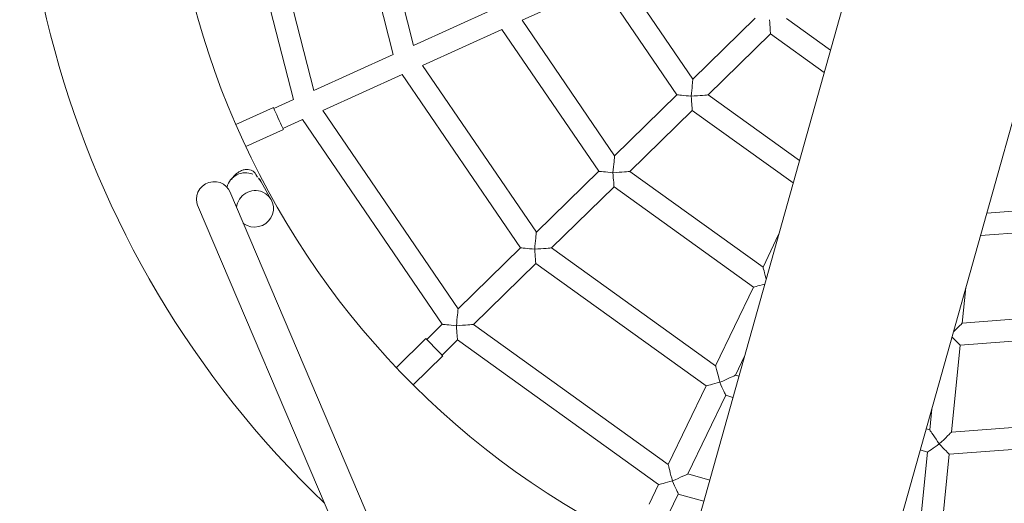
# Model space of a CAD drawing. Extents: x 5459245 to 5462690, y 5971016 to 5972523.
# Tile 13 of 198: x 5462444.524 to 5462444.974, y 5972180.286 to 5972180.507. Entities that reach past the tile are written whole.
import ezdxf

# ---------------------------------------------------------------- set-up
doc = ezdxf.new("R2010")
doc.units = 0
doc.layers.add('A_MAŁA ARCHITEKTURA', color=195, linetype='CONTINUOUS', lineweight=9)

# ---------------------------------------------------------------- blocks, each defined once
blk = doc.blocks.new('bocianie gniazdo 3023')
at = {"layer": 'A_MAŁA ARCHITEKTURA'}
for p, q in [((5462440.608568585, 5972208.475935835), (5462439.368968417, 5972207.076073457)), ((5462439.435166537, 5972207.016732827), (5462440.674766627, 5972208.416595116)), ((5462439.689618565, 5972207.87059722), (5462439.667008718, 5972207.75971801)), ((5462439.677159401, 5972207.759447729), (5462439.699064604, 5972207.866871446)), ((5462439.736131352, 5972207.852251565), (5462439.716991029, 5972207.758387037)), ((5462439.727141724, 5972207.758116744), (5462439.74557737, 5972207.848525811)), ((5462439.657147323, 5972207.760480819), (5462439.6382612, 5972207.760983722)), ((5462439.667008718, 5972207.75971801), (5462439.657134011, 5972207.759981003)), ((5462439.716991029, 5972207.758387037), (5462439.677159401, 5972207.759447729)), ((5462439.766973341, 5972207.757056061), (5462439.727141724, 5972207.758116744)), ((5462439.637968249, 5972207.749987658), (5462439.656854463, 5972207.749484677)), ((5462439.656867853, 5972207.749984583), (5462439.66674072, 5972207.749721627)), ((5462439.66674072, 5972207.749721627), (5462439.683417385, 5972207.637796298)), ((5462439.676891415, 5972207.749451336), (5462439.716723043, 5972207.748390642)), ((5462439.693048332, 5972207.641014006), (5462439.676891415, 5972207.749451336)), ((5462439.716723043, 5972207.748390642), (5462439.730840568, 5972207.653640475)), ((5462439.726873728, 5972207.74812036), (5462439.766705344, 5972207.747059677)), ((5462439.740471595, 5972207.656858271), (5462439.726873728, 5972207.74812036)), ((5462439.766705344, 5972207.747059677), (5462439.778263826, 5972207.669484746)), ((5462439.776855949, 5972207.746789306), (5462439.816677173, 5972207.74572891)), ((5462439.787894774, 5972207.672702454), (5462439.776855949, 5972207.746789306)), ((5462439.816677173, 5972207.74572891), (5462439.8256771, 5972207.685325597)), ((5462439.835308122, 5972207.6885434), (5462439.826827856, 5972207.745458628)), ((5462439.606508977, 5972207.735453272), (5462439.586560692, 5972207.321797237)), ((5462439.603501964, 5972207.340928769), (5462439.622490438, 5972207.734682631)), ((5462439.636690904, 5972207.735119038), (5462439.636630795, 5972207.736148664)), ((5462439.637896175, 5972207.723052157), (5462439.637352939, 5972207.732359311)), ((5462439.873100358, 5972207.701169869), (5462439.835308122, 5972207.6885434)), ((5462439.897693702, 5972207.673155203), (5462439.88589844, 5972207.694902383)), ((5462439.838475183, 5972207.679058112), (5462439.876267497, 5972207.691684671)), ((5462439.876267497, 5972207.691684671), (5462439.890638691, 5972207.665188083)), ((5462439.8256771, 5972207.685325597), (5462439.787894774, 5972207.672702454)), ((5462439.791061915, 5972207.663217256), (5462439.828844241, 5972207.6758404)), ((5462439.828844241, 5972207.6758404), (5462439.855899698, 5972207.625957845)), ((5462439.862954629, 5972207.633924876), (5462439.838475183, 5972207.679058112)), ((5462439.778263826, 5972207.669484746), (5462439.740471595, 5972207.656858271)), ((5462439.826774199, 5972207.597373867), (5462439.791061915, 5972207.663217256)), ((5462439.743638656, 5972207.647372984), (5462439.781430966, 5972207.659999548)), ((5462439.781430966, 5972207.659999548), (5462439.818824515, 5972207.591056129)), ((5462439.730840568, 5972207.653640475), (5462439.693048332, 5972207.641014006)), ((5462439.787629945, 5972207.566265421), (5462439.743638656, 5972207.647372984)), ((5462439.696215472, 5972207.631528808), (5462439.734007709, 5972207.644155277)), ((5462439.734007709, 5972207.644155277), (5462439.779680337, 5972207.559947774)), ((5462439.683417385, 5972207.637796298), (5462439.674048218, 5972207.634666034)), ((5462439.673889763, 5972207.635140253), (5462439.655970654, 5972207.629153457)), ((5462439.748485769, 5972207.535157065), (5462439.696215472, 5972207.631528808)), ((5462439.677217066, 5972207.625181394), (5462439.686584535, 5972207.62831109)), ((5462439.686584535, 5972207.62831109), (5462439.740536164, 5972207.528839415)), ((5462439.659456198, 5972207.61872025), (5462439.677375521, 5972207.624707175)), ((5462439.839647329, 5972207.607604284), (5462439.826774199, 5972207.597373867)), ((5462439.818824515, 5972207.591056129), (5462439.787629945, 5972207.566265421)), ((5462439.977264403, 5972207.556153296), (5462439.929510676, 5972207.574988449)), ((5462439.793850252, 5972207.558435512), (5462439.801469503, 5972207.56449062)), ((5462439.922455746, 5972207.567021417), (5462439.975235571, 5972207.546203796)), ((5462439.779680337, 5972207.559947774), (5462439.748485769, 5972207.535157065)), ((5462439.795115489, 5972207.557315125), (5462439.793850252, 5972207.558435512)), ((5462439.754705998, 5972207.527327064), (5462439.785900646, 5972207.552117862)), ((5462439.785900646, 5972207.552117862), (5462439.788485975, 5972207.549828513)), ((5462439.897595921, 5972207.534655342), (5462439.906164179, 5972207.548623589)), ((5462439.967276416, 5972207.507171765), (5462439.897595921, 5972207.534655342)), ((5462439.740536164, 5972207.528839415), (5462439.732802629, 5972207.522693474)), ((5462439.762471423, 5972207.520450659), (5462439.754705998, 5972207.527327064)), ((5462439.871452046, 5972207.492034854), (5462439.8922865, 5972207.525999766)), ((5462439.8922865, 5972207.525999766), (5462439.965247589, 5972207.497222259)), ((5462439.739024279, 5972207.514864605), (5462439.746756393, 5972207.521009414)), ((5462439.746756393, 5972207.521009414), (5462439.75584191, 5972207.512964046)), ((5462439.867986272, 5972207.505509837), (5462439.862928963, 5972207.497265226)), ((5462439.862928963, 5972207.497265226), (5462439.861671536, 5972207.498378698)), ((5462439.957286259, 5972207.458179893), (5462439.871452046, 5972207.492034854)), ((5462439.857619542, 5972207.488609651), (5462439.836785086, 5972207.454644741)), ((5462439.855042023, 5972207.490892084), (5462439.857619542, 5972207.488609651)), ((5462439.845308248, 5972207.449414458), (5462439.866142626, 5972207.483379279)), ((5462439.866142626, 5972207.483379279), (5462439.955257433, 5972207.448230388))]:
    blk.add_line(p, q, dxfattribs=at)
at = {"layer": 'A_MAŁA ARCHITEKTURA', "flags": 128}
for points in [[(5462439.657050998, 5972207.756863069), (5462439.657013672, 5972207.755461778), (5462439.656975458, 5972207.754027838), (5462439.656939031, 5972207.752659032), (5462439.656906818, 5972207.75144859), (5462439.65688101, 5972207.750478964), (5462439.656863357, 5972207.749816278), (5462439.656855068, 5972207.749505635), (5462439.656854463, 5972207.749484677)], [(5462439.657147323, 5972207.760480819), (5462439.657145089, 5972207.760397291), (5462439.657133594, 5972207.759965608), (5462439.657113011, 5972207.759194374), (5462439.657084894, 5972207.758136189), (5462439.657050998, 5972207.756863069)], [(5462439.622490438, 5972207.734682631), (5462439.622442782, 5972207.73591778), (5462439.622054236, 5972207.737511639), (5462439.621312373, 5972207.738991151), (5462439.620251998, 5972207.740287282), (5462439.618922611, 5972207.74133932), (5462439.617386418, 5972207.742098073), (5462439.615715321, 5972207.742528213), (5462439.613987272, 5972207.742609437), (5462439.61228323, 5972207.742338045), (5462439.610682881, 5972207.74172675), (5462439.609260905, 5972207.740804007), (5462439.608083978, 5972207.739613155), (5462439.607207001, 5972207.738209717), (5462439.606671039, 5972207.736659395), (5462439.606508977, 5972207.735453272)], [(5462439.635903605, 5972207.727911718), (5462439.636901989, 5972207.726485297), (5462439.6375729, 5972207.724887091), (5462439.637887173, 5972207.723187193), (5462439.637830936, 5972207.72145967), (5462439.637406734, 5972207.719780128), (5462439.636633, 5972207.718221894), (5462439.635543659, 5972207.716853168), (5462439.6341862, 5972207.71573365), (5462439.632620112, 5972207.714912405), (5462439.630913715, 5972207.714425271), (5462439.629141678, 5972207.714293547), (5462439.627381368, 5972207.714522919), (5462439.625709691, 5972207.715103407), (5462439.624199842, 5972207.716009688), (5462439.622917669, 5972207.717202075), (5462439.621919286, 5972207.718628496), (5462439.621733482, 5972207.718985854)], [(5462439.876267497, 5972207.691684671), (5462439.876277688, 5972207.691710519), (5462439.876358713, 5972207.691915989), (5462439.876518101, 5972207.692320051), (5462439.876750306, 5972207.692908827), (5462439.877047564, 5972207.693662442), (5462439.877399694, 5972207.694555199), (5462439.877794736, 5972207.695556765), (5462439.878219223, 5972207.696633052), (5462439.878658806, 5972207.697747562)], [(5462439.831240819, 5972207.681912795), (5462439.830218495, 5972207.682539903), (5462439.829230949, 5972207.683145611), (5462439.828311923, 5972207.683709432), (5462439.827492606, 5972207.684212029), (5462439.826800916, 5972207.684636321), (5462439.826260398, 5972207.684967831), (5462439.825889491, 5972207.685195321), (5462439.825700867, 5972207.685311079), (5462439.8256771, 5972207.685325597)], [(5462439.835308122, 5972207.6885434), (5462439.835246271, 5972207.688442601), (5462439.835062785, 5972207.688143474), (5462439.834763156, 5972207.687655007), (5462439.834356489, 5972207.686992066), (5462439.833855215, 5972207.68617485), (5462439.833274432, 5972207.68522805), (5462439.832631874, 5972207.684180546), (5462439.831947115, 5972207.683064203), (5462439.831240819, 5972207.681912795)], [(5462439.828844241, 5972207.6758404), (5462439.82885443, 5972207.675866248), (5462439.828935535, 5972207.676071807), (5462439.829094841, 5972207.676475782), (5462439.829327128, 5972207.677064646), (5462439.829624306, 5972207.677818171), (5462439.829976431, 5972207.678710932), (5462439.830371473, 5972207.679712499), (5462439.830796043, 5972207.680788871), (5462439.831235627, 5972207.681903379)], [(5462439.831246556, 5972207.681909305), (5462439.832575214, 5972207.681385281), (5462439.833858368, 5972207.680879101), (5462439.835052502, 5972207.680408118), (5462439.836116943, 5972207.679988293), (5462439.837015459, 5972207.679633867), (5462439.837717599, 5972207.679357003), (5462439.838199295, 5972207.67916691), (5462439.838444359, 5972207.679070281), (5462439.838475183, 5972207.679058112)], [(5462439.787894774, 5972207.672702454), (5462439.787833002, 5972207.672601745), (5462439.787649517, 5972207.672302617), (5462439.787349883, 5972207.671814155), (5462439.786943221, 5972207.671151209), (5462439.786441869, 5972207.670333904), (5462439.78586116, 5972207.669387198), (5462439.785218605, 5972207.668339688), (5462439.784533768, 5972207.667223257), (5462439.783827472, 5972207.666071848)], [(5462439.783827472, 5972207.666071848), (5462439.782805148, 5972207.666698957), (5462439.781817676, 5972207.667304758), (5462439.780898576, 5972207.667868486), (5462439.780079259, 5972207.668371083), (5462439.779387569, 5972207.668795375), (5462439.778847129, 5972207.669126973), (5462439.778476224, 5972207.669354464), (5462439.77828752, 5972207.669470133), (5462439.778263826, 5972207.669484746)], [(5462439.781430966, 5972207.659999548), (5462439.781441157, 5972207.660025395), (5462439.781522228, 5972207.660230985), (5462439.781681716, 5972207.660635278), (5462439.781914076, 5972207.661224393), (5462439.782211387, 5972207.66197828), (5462439.782563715, 5972207.662871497), (5462439.782958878, 5972207.663873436), (5462439.783383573, 5972207.664950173), (5462439.783823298, 5972207.666065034)], [(5462439.783830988, 5972207.666069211), (5462439.785159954, 5972207.665545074), (5462439.786443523, 5972207.665038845), (5462439.787638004, 5972207.664567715), (5462439.788702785, 5972207.664147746), (5462439.78960162, 5972207.663793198), (5462439.790303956, 5972207.66351616), (5462439.790785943, 5972207.663326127), (5462439.79103108, 5972207.663229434), (5462439.791061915, 5972207.663217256)], [(5462439.736404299, 5972207.650227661), (5462439.735381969, 5972207.650854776), (5462439.734394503, 5972207.651460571), (5462439.733475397, 5972207.652024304), (5462439.732656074, 5972207.652526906), (5462439.731964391, 5972207.652951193), (5462439.731423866, 5972207.653282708), (5462439.731052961, 5972207.653510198), (5462439.730864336, 5972207.653625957), (5462439.730840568, 5972207.653640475)], [(5462439.740471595, 5972207.656858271), (5462439.740409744, 5972207.656757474), (5462439.740226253, 5972207.656458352), (5462439.739926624, 5972207.655969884), (5462439.739519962, 5972207.655306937), (5462439.739018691, 5972207.654489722), (5462439.738437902, 5972207.653542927), (5462439.737795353, 5972207.652495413), (5462439.737110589, 5972207.651379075), (5462439.736404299, 5972207.650227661)], [(5462439.734007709, 5972207.644155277), (5462439.734017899, 5972207.644181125), (5462439.734099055, 5972207.644386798), (5462439.734258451, 5972207.644791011), (5462439.734490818, 5972207.645380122), (5462439.734788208, 5972207.646134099), (5462439.735140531, 5972207.64702732), (5462439.735535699, 5972207.648029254), (5462439.735960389, 5972207.649105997), (5462439.736400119, 5972207.650220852)], [(5462439.736407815, 5972207.650225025), (5462439.737736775, 5972207.649700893), (5462439.739020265, 5972207.649194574), (5462439.740214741, 5972207.64872345), (5462439.741279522, 5972207.648303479), (5462439.742178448, 5972207.647949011), (5462439.742880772, 5972207.647671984), (5462439.743362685, 5972207.647481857), (5462439.743607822, 5972207.647385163), (5462439.743638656, 5972207.647372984)], [(5462439.693048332, 5972207.641014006), (5462439.69298656, 5972207.640913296), (5462439.69280308, 5972207.640614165), (5462439.69250344, 5972207.640125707), (5462439.692096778, 5972207.63946276), (5462439.691595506, 5972207.638645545), (5462439.691014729, 5972207.63769874), (5462439.690372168, 5972207.636651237), (5462439.689687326, 5972207.635534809), (5462439.688981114, 5972207.634383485)], [(5462439.688981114, 5972207.634383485), (5462439.687958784, 5972207.635010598), (5462439.686971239, 5972207.635616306), (5462439.686052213, 5972207.636180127), (5462439.685232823, 5972207.63668263), (5462439.684541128, 5972207.637106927), (5462439.684000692, 5972207.637438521), (5462439.683629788, 5972207.637666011), (5462439.683441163, 5972207.63778177), (5462439.683417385, 5972207.637796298)], [(5462439.673889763, 5972207.635140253), (5462439.673916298, 5972207.635061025), (5462439.674053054, 5972207.634651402), (5462439.674297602, 5972207.633919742), (5462439.674632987, 5972207.632915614), (5462439.675036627, 5972207.631707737)], [(5462439.675036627, 5972207.631707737), (5462439.675480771, 5972207.63037817), (5462439.675935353, 5972207.629017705), (5462439.676369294, 5972207.627718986), (5462439.67675301, 5972207.626570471), (5462439.677060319, 5972207.625650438), (5462439.677270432, 5972207.625021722), (5462439.677368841, 5972207.624726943), (5462439.677375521, 5972207.624707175)], [(5462439.686584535, 5972207.62831109), (5462439.686594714, 5972207.628336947), (5462439.686675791, 5972207.628542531), (5462439.686835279, 5972207.628946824), (5462439.687067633, 5972207.629535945), (5462439.687365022, 5972207.630289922), (5462439.687717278, 5972207.631183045), (5462439.688112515, 5972207.632185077), (5462439.688537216, 5972207.633261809), (5462439.688976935, 5972207.634376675)], [(5462439.688984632, 5972207.634380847), (5462439.690313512, 5972207.633856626), (5462439.69159708, 5972207.633350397), (5462439.692791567, 5972207.632879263), (5462439.693856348, 5972207.632459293), (5462439.694755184, 5972207.632104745), (5462439.695457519, 5972207.631827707), (5462439.695939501, 5972207.631637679), (5462439.696184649, 5972207.631540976), (5462439.696215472, 5972207.631528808)], [(5462439.826774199, 5972207.597373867), (5462439.826750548, 5972207.597258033), (5462439.826680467, 5972207.596914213), (5462439.826565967, 5972207.596352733), (5462439.826410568, 5972207.595590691), (5462439.826219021, 5972207.594651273), (5462439.825997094, 5972207.593562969), (5462439.825751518, 5972207.592358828), (5462439.825633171, 5972207.591778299)], [(5462439.824050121, 5972207.589990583), (5462439.824044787, 5972207.589991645), (5462439.822909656, 5972207.590223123), (5462439.821853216, 5972207.590438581), (5462439.820911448, 5972207.590630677), (5462439.820116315, 5972207.59079276), (5462439.819495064, 5972207.590919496), (5462439.819068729, 5972207.591006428), (5462439.818851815, 5972207.591050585), (5462439.818824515, 5972207.591056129)], [(5462439.787629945, 5972207.566265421), (5462439.787606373, 5972207.566149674), (5462439.78753621, 5972207.565805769), (5462439.787421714, 5972207.565244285), (5462439.787266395, 5972207.564482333), (5462439.787074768, 5972207.563542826), (5462439.786852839, 5972207.562454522), (5462439.786607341, 5972207.561250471), (5462439.786345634, 5972207.559967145), (5462439.786075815, 5972207.558643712)], [(5462439.786075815, 5972207.558643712), (5462439.784900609, 5972207.558883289), (5462439.783765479, 5972207.559114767), (5462439.782709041, 5972207.559330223), (5462439.781767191, 5972207.559522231), (5462439.780972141, 5972207.559684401), (5462439.780350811, 5972207.559811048), (5462439.779924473, 5972207.559897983), (5462439.779707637, 5972207.559942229), (5462439.779680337, 5972207.559947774)], [(5462439.785900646, 5972207.552117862), (5462439.785901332, 5972207.552145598), (5462439.785907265, 5972207.55236661), (5462439.785918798, 5972207.552800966), (5462439.78593569, 5972207.553434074), (5462439.785957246, 5972207.554244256), (5462439.785982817, 5972207.555204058), (5462439.786011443, 5972207.556280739), (5462439.786042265, 5972207.557437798), (5462439.786074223, 5972207.558635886)], [(5462439.786079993, 5972207.5586424), (5462439.787508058, 5972207.558604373), (5462439.788887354, 5972207.558567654), (5462439.790170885, 5972207.558533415), (5462439.791315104, 5972207.558502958), (5462439.792280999, 5972207.55847723), (5462439.793035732, 5972207.558457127), (5462439.793553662, 5972207.558443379), (5462439.793817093, 5972207.558436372), (5462439.793850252, 5972207.558435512)], [(5462439.748485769, 5972207.535157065), (5462439.748462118, 5972207.53504123), (5462439.748392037, 5972207.53469741), (5462439.748277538, 5972207.534135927), (5462439.748122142, 5972207.533373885), (5462439.747930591, 5972207.532434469), (5462439.747708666, 5972207.531346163), (5462439.747463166, 5972207.530142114), (5462439.747201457, 5972207.528858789), (5462439.746931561, 5972207.527535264)], [(5462439.892198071, 5972207.532851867), (5462439.892887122, 5972207.533082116), (5462439.894104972, 5972207.533488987), (5462439.895190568, 5972207.533851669), (5462439.896107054, 5972207.5341579), (5462439.896823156, 5972207.534397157), (5462439.897314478, 5972207.534561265), (5462439.897564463, 5972207.534644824), (5462439.897595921, 5972207.534655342)], [(5462439.746931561, 5972207.527535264), (5462439.745756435, 5972207.527774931), (5462439.744621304, 5972207.528006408), (5462439.743564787, 5972207.528221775), (5462439.742623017, 5972207.528413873), (5462439.741827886, 5972207.528575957), (5462439.741206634, 5972207.528702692), (5462439.740780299, 5972207.528789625), (5462439.740563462, 5972207.528833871), (5462439.740536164, 5972207.528839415)], [(5462439.746756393, 5972207.521009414), (5462439.746757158, 5972207.52103724), (5462439.746763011, 5972207.521258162), (5462439.746774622, 5972207.521692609), (5462439.746791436, 5972207.522325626), (5462439.746813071, 5972207.523135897), (5462439.746838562, 5972207.524095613), (5462439.746867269, 5972207.52517238), (5462439.746898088, 5972207.526329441), (5462439.746929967, 5972207.52752744)], [(5462439.746935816, 5972207.527534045), (5462439.748363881, 5972207.527496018), (5462439.749743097, 5972207.52745921), (5462439.751026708, 5972207.52742506), (5462439.752170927, 5972207.527394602), (5462439.753136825, 5972207.527368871), (5462439.753891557, 5972207.52734877), (5462439.754409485, 5972207.527335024), (5462439.754672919, 5972207.527328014), (5462439.754705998, 5972207.527327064)], [(5462439.8922865, 5972207.525999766), (5462439.89227764, 5972207.526026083), (5462439.892207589, 5972207.52623572), (5462439.892069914, 5972207.52664791), (5462439.891869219, 5972207.527248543), (5462439.891612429, 5972207.528017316), (5462439.891308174, 5972207.528927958), (5462439.890966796, 5972207.529949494), (5462439.890600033, 5972207.531047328), (5462439.890600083, 5972207.531047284)], [(5462439.862928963, 5972207.497265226), (5462439.862946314, 5972207.497148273), (5462439.862998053, 5972207.496801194), (5462439.863082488, 5972207.496234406), (5462439.86319714, 5972207.495465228), (5462439.863338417, 5972207.494516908), (5462439.863502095, 5972207.493418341), (5462439.863683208, 5972207.492202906), (5462439.863876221, 5972207.490907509), (5462439.864075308, 5972207.489571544)], [(5462439.864079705, 5972207.48957179), (5462439.865434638, 5972207.490024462), (5462439.866743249, 5972207.490461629), (5462439.867961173, 5972207.490868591), (5462439.869046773, 5972207.491231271), (5462439.869963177, 5972207.491537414), (5462439.870679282, 5972207.491776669), (5462439.87117068, 5972207.491940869), (5462439.871420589, 5972207.492024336), (5462439.871452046, 5972207.492034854)], [(5462439.864075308, 5972207.489571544), (5462439.862889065, 5972207.489394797), (5462439.86174318, 5972207.48922403), (5462439.860676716, 5972207.489065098), (5462439.859726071, 5972207.488923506), (5462439.858923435, 5972207.488803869), (5462439.85829633, 5972207.488710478), (5462439.857865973, 5972207.488646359), (5462439.857647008, 5972207.488613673), (5462439.857619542, 5972207.488609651)], [(5462439.866142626, 5972207.483379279), (5462439.866133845, 5972207.483405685), (5462439.866063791, 5972207.483615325), (5462439.865926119, 5972207.484027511), (5462439.865725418, 5972207.48462815), (5462439.865468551, 5972207.48539683), (5462439.865164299, 5972207.486307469), (5462439.864822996, 5972207.487329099), (5462439.864456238, 5972207.488426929), (5462439.864076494, 5972207.489563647)]]:
    blk.add_lwpolyline(points, dxfattribs=at)
at = {"layer": 'A_MAŁA ARCHITEKTURA'}
for centre, radius, start, end in [((5462440.020939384, 5972207.745286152), 0.4500000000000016, 76.46644770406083, 200.4827618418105), ((5462440.020939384, 5972207.745286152), 0.3830000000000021, 55.1392396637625, 221.8099698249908), ((5462440.020939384, 5972207.745286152), 0.3830000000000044, 235.1392396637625, 41.80996982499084), ((5462439.628886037, 5972207.731498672), 0.008639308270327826, 41.46123136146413, 140.4748176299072), ((5462439.629260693, 5972207.731879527), 0.008106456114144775, 3.393063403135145, 41.19722860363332), ((5462439.62943226, 5972207.7222149), 0.008621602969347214, 41.35793983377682, 148.153109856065)]:
    blk.add_arc(centre, radius, start, end, dxfattribs=at)
blk.add_open_spline([(5462439.625617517, 5972207.73931312), (5462439.625850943, 5972207.739465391), (5462439.626631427, 5972207.739974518), (5462439.628015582, 5972207.740503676), (5462439.629772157, 5972207.740919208), (5462439.631529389, 5972207.740982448), (5462439.63312127, 5972207.740702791), (5462439.63445974, 5972207.740126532), (5462439.635490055, 5972207.739301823), (5462439.636161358, 5972207.738312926), (5462439.636490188, 5972207.737265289), (5462439.636610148, 5972207.736581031), (5462439.636619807, 5972207.736230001), (5462439.636622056, 5972207.736148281)], degree=3, knots=[0, 0, 0, 0, 0.04664140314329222, 0.1559498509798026, 0.268317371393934, 0.4012782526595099, 0.5378068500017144, 0.6601980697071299, 0.7852702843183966, 0.8944410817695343, 0.9498687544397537, 0.9883295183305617, 1, 1, 1, 1], dxfattribs=at)

msp = doc.modelspace()

# ---------------------------------------------------------------- block references
at = {"layer": 'A_MAŁA ARCHITEKTURA', "color": 6, "rotation": 25.84439943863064}
msp.add_blockref('bocianie gniazdo 3023', (3149807.869320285, -1783928.332241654), dxfattribs=at)

doc.saveas('drawing.dxf')
